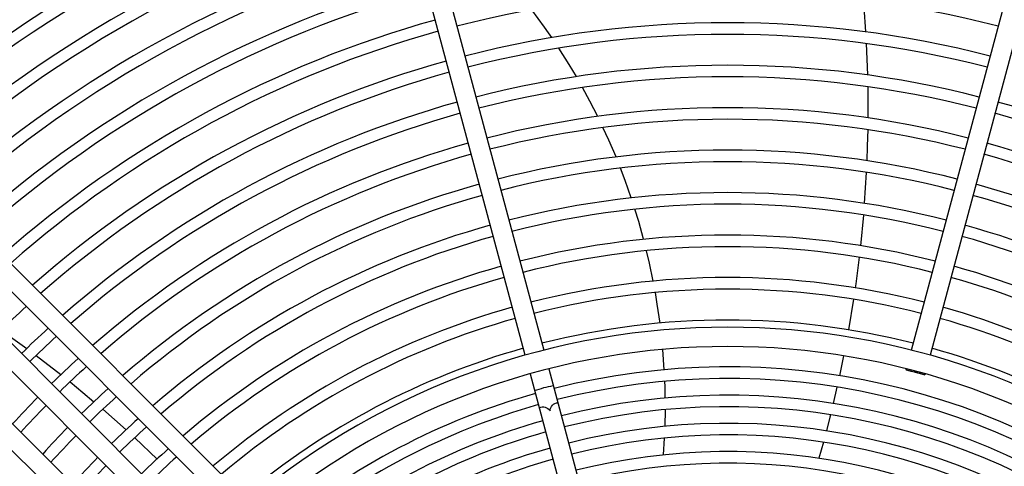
# Model space of a CAD drawing. Header units: centimetres. Extents: x -92429 to 178773, y 2337 to 428125.
# Tile 87 of 138: x 162351 to 162374, y 9430 to 9441. Entities that reach past the tile are written whole.
import ezdxf

# ---------------------------------------------------------------- set-up
doc = ezdxf.new("R2010")
doc.units = ezdxf.units.CM
doc.header["$LTSCALE"] = 50
doc.layers.add('WL_urządzenia', color=1, linetype='Continuous')

msp = doc.modelspace()

# ---------------------------------------------------------------- linework, layer by layer
at = {"layer": 'WL_urządzenia', "color": 1, "linetype": 'Continuous'}
for p, q in [((162359.457, 9447.748, 2170), (162363.344, 9433.242, 2170)), ((162372.157, 9433.242, 2170), (162376.044, 9447.748, 2170)), ((162362.896, 9433.122, 2170), (162359.009, 9447.628, 2170)), ((162376.491, 9447.628, 2170), (162372.604, 9433.122, 2170)), ((162364.216, 9421.665, 2170), (162340.187, 9445.694, 2170)), ((162339.859, 9445.366, 2170), (162363.825, 9421.4, 2170)), ((162362.252, 9419.827, 2170), (162338.286, 9443.793, 2170)), ((162337.959, 9443.465, 2170), (162361.987, 9419.437, 2170)), ((162363.361, 9440.991, 2170), (162363.054, 9441.41, 2170)), ((162371.018, 9441.473, 2170), (162371.059, 9440.879, 2170)), ((162363.453, 9440.86, 2170), (162363.361, 9440.991, 2170)), ((162363.533, 9440.742, 2170), (162363.453, 9440.86, 2170)), ((162363.948, 9440.099, 2170), (162363.702, 9440.488, 2170)), ((162371.074, 9440.597, 2170), (162371.103, 9439.845, 2170)), ((162364.123, 9439.805, 2170), (162363.948, 9440.099, 2170)), ((162364.449, 9439.215, 2170), (162364.27, 9439.546, 2170)), ((162371.109, 9439.563, 2170), (162371.112, 9438.814, 2170)), ((162344.645, 9439.335, 2170), (162355.264, 9428.715, 2170)), ((162354.937, 9428.388, 2170), (162344.317, 9439.007, 2170)), ((162364.635, 9438.849, 2170), (162364.449, 9439.215, 2170)), ((162364.9, 9438.283, 2170), (162364.762, 9438.585, 2170)), ((162371.108, 9438.534, 2170), (162371.099, 9438.138, 2170)), ((162365.074, 9437.878, 2170), (162364.9, 9438.283, 2170)), ((162371.099, 9438.138, 2170), (162371.087, 9437.788, 2170)), ((162365.292, 9437.317, 2170), (162365.181, 9437.611, 2170)), ((162371.074, 9437.508, 2170), (162371.027, 9436.766, 2170)), ((162365.44, 9436.895, 2170), (162365.292, 9437.317, 2170)), ((162365.618, 9436.329, 2170), (162365.528, 9436.625, 2170)), ((162371.005, 9436.479, 2170), (162370.934, 9435.749, 2170)), ((162371.005, 9436.488, 2170), (162371.005, 9436.479, 2170)), ((162365.737, 9435.902, 2170), (162365.618, 9436.329, 2170)), ((162365.875, 9435.333, 2170), (162365.806, 9435.629, 2170)), ((162370.903, 9435.472, 2170), (162370.821, 9434.837, 2170)), ((162365.966, 9434.9, 2170), (162365.875, 9435.333, 2170)), ((162370.821, 9434.837, 2170), (162370.807, 9434.737, 2170)), ((162366.064, 9434.345, 2170), (162366.017, 9434.625, 2170)), ((162366.129, 9433.892, 2170), (162366.064, 9434.345, 2170)), ((162370.767, 9434.462, 2170), (162370.647, 9433.731, 2170)), ((162350.337, 9433.725, 2170), (162350.947, 9433.284, 2170)), ((162351.172, 9433.116, 2170), (162351.765, 9432.657, 2170)), ((162366.232, 9432.773, 2170), (162366.197, 9433.26, 2170)), ((162370.531, 9433.106, 2170), (162370.432, 9432.628, 2170)), ((162363.016, 9432.674, 2170), (162364.948, 9425.467, 2170)), ((162363.464, 9432.794, 2170), (162365.395, 9425.587, 2170)), ((162372.031, 9432.771, 2170), (162372.037, 9432.794, 2170)), ((162372.484, 9432.674, 2170), (162372.478, 9432.651, 2170)), ((162351.984, 9432.481, 2170), (162352.29, 9432.23, 2170)), ((162366.25, 9432.362, 2170), (162366.245, 9432.495, 2170)), ((162352.29, 9432.23, 2170), (162352.558, 9432.005, 2170)), ((162366.256, 9432.095, 2170), (162366.25, 9432.362, 2170)), ((162370.372, 9432.356, 2170), (162370.282, 9431.966, 2170)), ((162352.77, 9431.823, 2170), (162353.327, 9431.329, 2170)), ((162366.25, 9431.414, 2170), (162366.257, 9431.816, 2170)), ((162370.217, 9431.694, 2170), (162370.201, 9431.632, 2170)), ((162370.201, 9431.632, 2170), (162370.118, 9431.305, 2170)), ((162353.532, 9431.141, 2170), (162353.539, 9431.135, 2170)), ((162353.539, 9431.135, 2170), (162354.071, 9430.63, 2170)), ((162366.215, 9430.729, 2170), (162366.239, 9431.133, 2170)), ((162370.046, 9431.035, 2170), (162369.938, 9430.647, 2170))]:
    msp.add_line(p, q, dxfattribs=at)
for points in [[(162372.252, 9432.703, 0.037253), (162372.031, 9432.771)], [(162372.031, 9432.771, 0.037253), (162372.257, 9432.719, 0.037253), (162372.478, 9432.651)], [(162372.478, 9432.651, 0.037253), (162372.252, 9432.703)], [(162363.123, 9432.278, 0.037253), (162363.344, 9432.346, 0.037253), (162363.57, 9432.398)], [(162363.234, 9431.861, -0.374287), (162363.493, 9431.79, -0.374287), (162363.682, 9431.981)]]:
    msp.add_lwpolyline(points, format="xyb", dxfattribs=at)
msp.add_circle((162367.75, 9415.902, 2170), 47.277, dxfattribs=at)
for radius, start, end in [(47.277, 139.4416, 130.5584), (42.566, 137.9961, 132.0039), (42.222, 138.0205, 131.9795), (42.012, 138.0356, 131.9644), (33.372, 47.7066, 132.2934), (34.048, 105.39, 132.3471), (32.908, 47.7448, 132.2552), (33.769, 105.3932, 132.3252), (32.329, 105.4107, 132.206), (32.051, 105.4143, 132.1817), (31.31, 105.4241, 132.1149), (31.032, 105.4279, 132.0891), (30.291, 105.4384, 132.0178), (30.013, 105.4424, 131.9901), (29.272, 105.4536, 131.9139), (28.994, 105.458, 131.8843), (28.253, 105.47, 131.8025), (27.975, 105.4747, 131.7707), (27.234, 105.4876, 131.6827), (26.956, 105.4926, 131.6484), (25.937, 75.512, 104.488), (26.215, 105.5065, 131.5536), (25.196, 75.527, 104.473), (25.937, 105.512, 131.5166), (24.918, 75.5329, 104.4671), (25.196, 105.527, 131.414), (24.177, 75.5492, 104.4508), (24.918, 105.5329, 131.374), (23.899, 75.5556, 104.4444), (24.177, 105.5492, 131.2627), (23.158, 75.5734, 104.4266), (24.177, 48.7373, 74.4508), (23.899, 105.5556, 131.2191), (22.88, 75.5804, 104.4196), (23.899, 48.7809, 74.4444), (23.158, 105.5734, 131.098), (23.158, 48.902, 74.4266), (22.88, 105.5804, 131.0505), (22.139, 75.5998, 104.4002), (22.88, 48.9495, 74.4196), (21.861, 75.6074, 104.3926), (22.139, 105.5998, 130.9181), (22.139, 49.0819, 74.4002), (21.861, 105.6074, 130.8661), (21.12, 75.6287, 104.3713), (21.861, 49.1339, 74.3926), (20.842, 75.6371, 104.3629), (21.12, 105.6287, 130.7208), (21.12, 49.2792, 74.3713), (20.842, 105.6371, 130.6636), (20.101, 75.6606, 104.3394), (20.842, 49.3364, 74.3629), (19.823, 75.6699, 104.3301), (20.101, 105.6606, 130.5034), (20.101, 49.4966, 74.3394), (19.823, 105.6699, 130.4402), (19.082, 75.6959, 104.3041), (19.823, 49.5598, 74.3301), (18.804, 75.7062, 104.2938), (24.918, 132.4413, 134.4671), (19.082, 105.6959, 130.2628), (19.082, 49.7372, 74.3041), (18.804, 105.7062, 130.1926), (18.063, 75.7351, 104.2649), (18.804, 49.8074, 74.2938), (24.177, 132.3628, 134.4508), (17.891, 50.0533, 129.9467), (23.899, 132.3321, 134.4444), (18.063, 105.7351, 129.9949), (17.428, 50.1881, 129.8119), (18.063, 50.0051, 74.2649), (23.158, 132.2467, 134.4266), (22.88, 132.2132, 134.4196), (16.94, 50.3379, 104.2161), (16.662, 50.4272, 104.203), (22.139, 132.1199, 134.4002), (16.94, 105.7839, 129.6621), (16.262, 50.561, 104.1835), (23.158, 135.5734, 137.7533), (21.861, 132.0832, 134.3926), (16.662, 105.797, 129.5728), (22.88, 135.5804, 137.7868), (15.984, 50.658, 104.1693), (21.12, 131.9808, 134.3713), (16.262, 105.8165, 129.439), (15.585, 50.8036, 104.148), (22.139, 135.5998, 137.8801), (20.842, 131.9405, 134.3629), (15.984, 105.8307, 129.342), (21.861, 135.6074, 137.9168), (15.307, 50.9094, 104.1325), (20.101, 131.8276, 134.3394), (15.585, 105.852, 129.1964), (14.907, 51.0683, 104.1092), (21.12, 135.6287, 138.0192), (19.823, 131.783, 134.3301), (15.307, 105.8675, 129.0906), (14.629, 51.1842, 104.0923), (20.842, 135.6371, 138.0595)]:
    msp.add_arc((162367.75, 9415.902, 2170), radius, start, end, dxfattribs=at)

doc.saveas('drawing.dxf')
